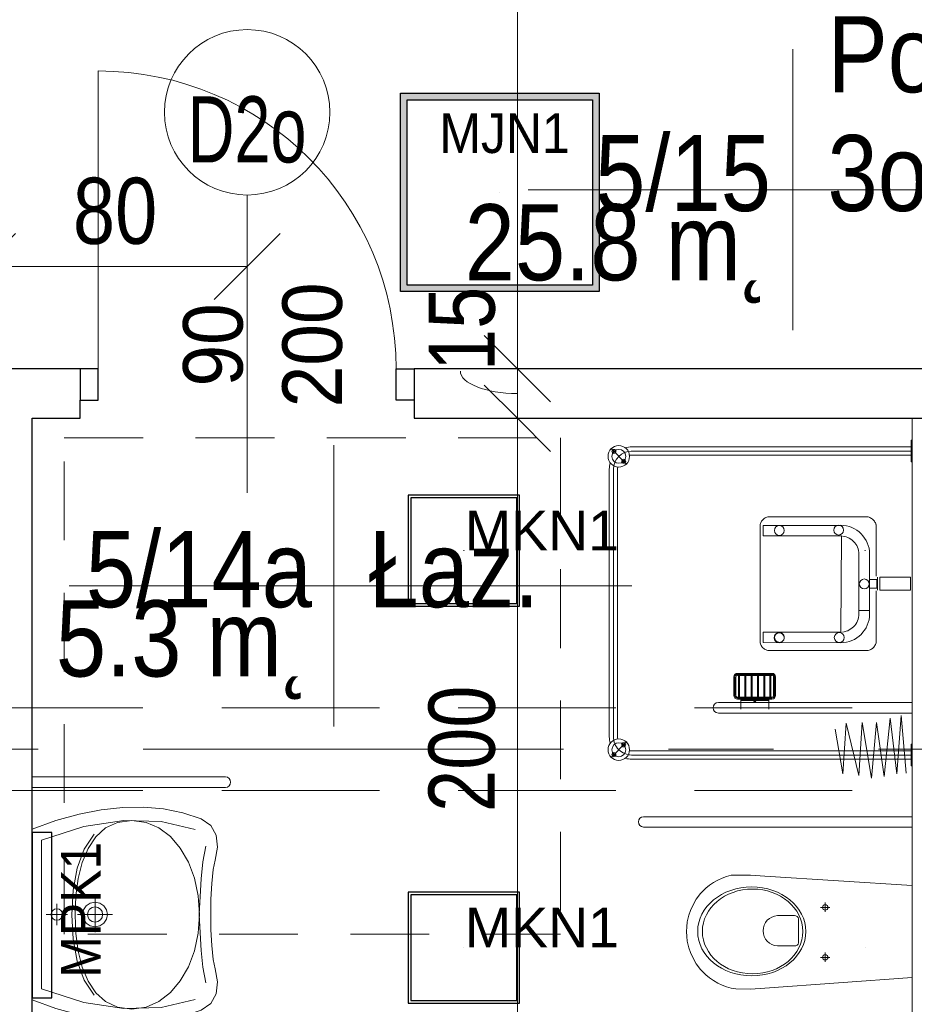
# Model space of a CAD drawing. Header units: centimetres. Extents: x -1631 to 21770, y -8842 to 3590.
# Tile 77 of 150: x -1044 to -774, y 2251 to 2549. Entities that reach past the tile are written whole.
import ezdxf

# ---------------------------------------------------------------- set-up
doc = ezdxf.new("R2010")
doc.units = ezdxf.units.CM
for name, pattern in [('Oś', [222.25, 127, -31.75, 31.75, -31.75]), ('Ponad', [39.688, 23.813, -15.875]), ('Ukryte', [71.438, 47.625, -23.813])]:
    doc.linetypes.add(name, pattern=pattern)
for name, color, linetype, lineweight in [('A-ANNO-DIMS', 211, 'Continuous', 13), ('A-ANNO-DIMS-100', 211, 'Continuous', 13), ('A-ANNO-NOTE', 131, 'Continuous', 9), ('A-AREA-IDEN', 2, 'Continuous', 13), ('A-DETL-GENF', 92, 'Continuous', 9), ('A-DETL-HDLN', 90, 'Ukryte', 9), ('A-DETL-MEDM', 33, 'Continuous', 13), ('A-DOOR', 31, 'Continuous', 13), ('A-FLOR-OVHD', 1, 'Ponad', 9), ('A-WALL', 113, 'Continuous', 13), ('A-WALL-FNSH', 113, 'Continuous', 13), ('P-SANR-FIXT', 6, 'Continuous', 9), ('S-GRID', 1, 'Continuous', 13)]:
    doc.layers.add(name, color=color, linetype=linetype, lineweight=lineweight)
doc.layers.add('E_oprawy', color=12, linetype='Continuous')
doc.styles.add('Arial', font='arial.ttf', dxfattribs={"width": 0.9, "height": 18})
doc.styles.add('Arial Narrow_5', font='ARIALN.TTF', dxfattribs={"height": 20})
doc.styles.add('Arial_1', font='arial.ttf', dxfattribs={"width": 0.7, "height": 20})
doc.styles.add('Arial_11', font='arial.ttf', dxfattribs={"width": 0.85, "height": 23})
doc.dimstyles.new('Diagonal_1_100__0__wewnętrzne', dxfattribs={"dimscale": 30.48, "dimtxt": 20.468619, "dimasz": 0.656168, "dimexe": 0.164042, "dimexo": 0.0625, "dimgap": 0.032808, "dimtad": 1, "dimdec": 0, "dimdsep": 46, "dimtxsty": 'Arial Narrow_5', "dimblk1": 'OBLIQUE', "dimblk2": 'OBLIQUE', "dimsah": 1, "dimcen": 0.09, "dimazin": 0, "dimtfac": 1, "dimtdec": 4, "dimtix": 1, "dimtmove": 1, "dimatfit": 3, "dimfxl": 0, "dimtvp": 1, "dimtolj": 1, "dimtzin": 0, "dimarcsym": 0})
doc.dimstyles.new('Diagonal_1_100__0__wewnętrzne_1', dxfattribs={"dimscale": 30.48, "dimtxt": 20.468619, "dimasz": 0.656168, "dimexe": 0.164042, "dimexo": 0.0625, "dimgap": 0.032808, "dimtad": 1, "dimdec": 0, "dimdsep": 46, "dimtxsty": 'Arial Narrow_5', "dimblk1": 'OBLIQUE', "dimblk2": 'OBLIQUE', "dimsah": 1, "dimcen": 0.09, "dimazin": 0, "dimtfac": 1, "dimtdec": 4, "dimtix": 1, "dimtmove": 0, "dimatfit": 3, "dimfxl": 0, "dimtvp": 1, "dimtolj": 1, "dimtzin": 0, "dimarcsym": 0})

# ---------------------------------------------------------------- blocks, each defined once
blk = doc.blocks.new('DRZWI 1S - automatyczna etykieta - Drzwi 90 _łazienkowe_-2364283-5_piętro III __10_50 m_ - stan projektowany')
at = {"layer": 'A-DETL-GENF'}
for p, q in [((-50.5, 2), (-45, 2)), ((-50.5, -7.5), (-50.5, 2)), ((-45, 2), (-45, -7.5)), ((45, 2), (50.5, 2)), ((45, -7.5), (45, 2)), ((50.5, 2), (50.5, -7.5)), ((-45, -7.5), (-50.5, -7.5)), ((50.5, -7.5), (45, -7.5))]:
    blk.add_line(p, q, dxfattribs=at)
at = {"layer": 'A-DETL-MEDM', "lineweight": 25}
for p, q in [((-50.5, -7.5), (-50.5, 2)), ((-50.5, 2), (-45, 2)), ((-45, 2), (-45, -7.5)), ((45, 2), (45, -7.5)), ((50.5, 2), (45, 2)), ((50.5, -7.5), (50.5, 2)), ((-45, -7.5), (-50.5, -7.5)), ((45, -7.5), (50.5, -7.5))]:
    blk.add_line(p, q, dxfattribs=at)
at = {"layer": 'A-DOOR'}
blk.add_line((45, -7.5), (45, -97.5), dxfattribs=at)
blk.add_arc((45, -7.5), 90, 180, 270, dxfattribs=at)
blk = doc.blocks.new('miska ustępowa dla N_35_5x54 wisząca koło narożna - Type 1-2357505-5_piętro III __10_50 m_ - stan projektowany')
at = {"layer": 'P-SANR-FIXT'}
for p, q in [((44.09, 92.2), (44.09, 11)), ((47.21, 92.2), (47.21, 11)), ((-23.38, 80.62), (-32.35, 80.62)), ((-23.38, 79.06), (-32.35, 79.06)), ((-32.35, 77.5), (-23.38, 77.5)), ((-24.94, 56.63), (-24.94, 77.5)), ((-23.38, 56.63), (-23.38, 79.06)), ((-21.82, 56.63), (-21.82, 79.06)), ((4.01, 77.03), (6.13, 78.05)), ((6.13, 78.05), (7.56, 78.51)), ((7.56, 78.51), (9.56, 78.98)), ((9.56, 78.98), (11.02, 79.17)), ((11.02, 79.17), (12.5, 79.25)), ((12.5, 79.25), (13.98, 79.17)), ((13.98, 79.17), (15.44, 78.98)), ((15.44, 78.98), (17.44, 78.51)), ((17.44, 78.51), (18.87, 78.05)), ((18.87, 78.05), (20.99, 77.03)), ((-0.58, 73.39), (1.02, 74.96)), ((1.02, 74.96), (2.75, 76.27)), ((2.75, 76.27), (4.01, 77.03)), ((20.99, 77.03), (22.25, 76.27)), ((22.25, 76.27), (23.98, 74.96)), ((23.98, 74.96), (25.58, 73.39)), ((-2.34, 71.05), (-1.51, 72.26)), ((-1.51, 72.26), (-0.58, 73.39)), ((25.58, 73.39), (26.51, 72.26)), ((26.51, 72.26), (27.34, 71.05)), ((-4.19, 67.09), (-3.69, 68.46)), ((-3.69, 68.46), (-3.07, 69.78)), ((-3.07, 69.78), (-2.34, 71.05)), ((27.34, 71.05), (28.07, 69.78)), ((28.07, 69.78), (28.69, 68.46)), ((28.69, 68.46), (29.19, 67.09)), ((-4.82, 64.32), (-4.57, 65.68)), ((-4.57, 65.68), (-4.19, 67.09)), ((29.19, 67.09), (29.57, 65.68)), ((29.57, 65.68), (29.53, 64.32)), ((-4.88, 59.89), (-4.82, 64.32)), ((29.53, 64.32), (29.58, 59.89)), ((-4.56, 55.56), (-4.88, 59.89)), ((29.58, 59.89), (29.22, 55.56)), ((-1.4, 11), (-4.56, 55.56)), ((29.22, 55.56), (26.4, 11)), ((8.17, 46.6), (8.17, 51.72)), ((17.32, 51.72), (17.32, 46.6)), ((16.4, 45.33), (9.09, 45.33)), ((4.69, 35.9), (4.69, 38.7)), ((19.8, 35.9), (19.8, 38.7)), ((3.32, 37.31), (6.14, 37.31)), ((18.43, 37.31), (21.25, 37.31))]:
    blk.add_line(p, q, dxfattribs=at)
for centre in [(4.69, 37.31), (19.8, 37.31)]:
    blk.add_circle(centre, 0.825, dxfattribs=at)
for centre, radius, start, end in [((45.65, 92.2), 1.56, 0, 180), ((-23.38, 79.06), 1.56, 360, 90), ((-23.38, 79.06), 1.56, 270, 360), ((-30.79, 56.63), 5.85, 254.5618, 0), ((-30.79, 56.63), 7.41, 257.8673, 0), ((-30.79, 56.63), 8.97, 260.0004, 0), ((12.74, 51.5), 4.58, 2.8022, 177.1978), ((9.34, 46.48), 1.17, 174.1101, 257.7661), ((16.15, 46.48), 1.17, 282.2339, 5.8899)]:
    blk.add_arc(centre, radius, start, end, dxfattribs=at)
for centre, major_axis, ratio in [((12.55, 59.51), (0, 16.33), 0.823529), ((12.55, 59.26), (0, 15.16), 0.845174)]:
    blk.add_ellipse(centre, major_axis=major_axis, ratio=ratio, dxfattribs=at)
blk = doc.blocks.new('brodzik natryskowy dla N - Type 1-2359080-5_piętro III __10_50 m_ - stan projektowany')
at = {"layer": 'P-SANR-FIXT'}
for p, q in [((-35.25, 97.25), (-40.13, 102.13)), ((47.11, 102.55), (-33.8, 102.55)), ((-33.8, 101.3), (47.11, 101.3)), ((48.56, 97.25), (53.43, 102.13)), ((47.11, 100.05), (-33.8, 100.05)), ((-40.55, 11.3), (-40.55, 95.8)), ((-39.3, 11), (-39.3, 95.8)), ((-38.05, 11.3), (-38.05, 95.8)), ((51.36, 11.3), (51.36, 95.8)), ((52.61, 11), (52.61, 96)), ((53.86, 11.3), (53.86, 95.8)), ((-26.61, 11.2), (-26.61, 69.6)), ((-23.41, 69.6), (-23.41, 11.2)), ((-22.41, 62.85), (-25.41, 62.85)), ((-22.81, 62.85), (-22.81, 54.35)), ((-22.61, 62.85), (-22.61, 54.35)), ((-22.41, 63.8), (-22.41, 53.4)), ((-22.11, 63.8), (-22.11, 53.4)), ((-21.81, 63.8), (-21.81, 53.4)), ((-21.81, 63.5), (-15.21, 63.5)), ((-21.81, 63.2), (-15.21, 63.2)), ((-15.71, 64.9), (-21.31, 64.9)), ((-15.71, 64.6), (-21.31, 64.6)), ((-15.71, 64.3), (-21.31, 64.3)), ((-15.21, 53.4), (-15.21, 63.8)), ((-14.91, 53.4), (-14.91, 63.8)), ((-14.61, 53.4), (-14.61, 63.8)), ((-21.81, 61.6), (-15.21, 61.6)), ((-21.81, 61.3), (-15.21, 61.3)), ((-21.81, 59.7), (-15.21, 59.7)), ((-21.81, 59.4), (-15.21, 59.4)), ((-21.81, 57.8), (-15.21, 57.8)), ((-21.81, 57.5), (-15.21, 57.5)), ((-6.44, 56.49), (-6.2, 56.64)), ((-6.2, 56.64), (-5.95, 56.77)), ((-5.95, 56.77), (-5.69, 56.88)), ((-5.69, 56.88), (-5.41, 56.96)), ((-5.41, 56.96), (-5.13, 57.01)), ((-5.13, 57.01), (29.82, 57.01)), ((29.82, 57.01), (30.1, 57.01)), ((30.1, 57.01), (30.38, 56.96)), ((30.38, 56.96), (30.65, 56.89)), ((30.65, 56.89), (30.92, 56.78)), ((30.92, 56.78), (31.17, 56.66)), ((31.17, 56.66), (31.41, 56.51)), ((-22.41, 54.35), (-25.41, 54.35)), ((-21.81, 55.9), (-15.21, 55.9)), ((-21.81, 55.6), (-15.21, 55.6)), ((-21.81, 54), (-15.21, 54)), ((-21.81, 53.7), (-15.21, 53.7)), ((-7.74, 54.37), (-7.7, 54.64)), ((-7.74, 54.09), (-7.74, 54.37)), ((-7.74, 24.55), (-7.74, 54.09)), ((-7.7, 54.64), (-7.62, 54.91)), ((-7.62, 54.91), (-7.52, 55.18)), ((-7.52, 55.18), (-7.4, 55.43)), ((-7.4, 55.43), (-7.25, 55.67)), ((-7.25, 55.67), (-7.07, 55.9)), ((-7.07, 55.9), (-6.88, 56.11)), ((-6.88, 56.11), (-6.67, 56.31)), ((-6.67, 56.31), (-6.44, 56.49)), ((-5.29, 56.03), (-5.37, 32.6)), ((-2.15, 56.03), (-5.29, 56.03)), ((-2.15, 32.63), (-2.15, 56.03)), ((26.92, 56.03), (30.07, 56.03)), ((26.92, 56.03), (26.92, 32.43)), ((30.07, 32.63), (30.07, 56.03)), ((31.41, 56.51), (31.64, 56.34)), ((31.64, 56.34), (31.85, 56.14)), ((31.85, 56.14), (32.05, 55.93)), ((32.05, 55.93), (32.22, 55.71)), ((32.22, 55.71), (32.38, 55.46)), ((32.38, 55.46), (32.51, 55.21)), ((32.51, 55.21), (32.61, 54.94)), ((32.61, 54.94), (32.69, 54.67)), ((32.69, 54.67), (32.74, 54.38)), ((32.74, 54.38), (32.74, 24.86)), ((-21.31, 52.9), (-15.71, 52.9)), ((-21.31, 52.6), (-15.71, 52.6)), ((-21.31, 52.3), (-15.71, 52.3)), ((-5.24, 51.15), (-5.23, 51.29)), ((-5.23, 51), (-5.24, 51.15)), ((-5.23, 51.29), (-5.21, 51.44)), ((-5.21, 50.85), (-5.23, 51)), ((-5.21, 51.44), (-5.18, 51.58)), ((-5.18, 50.71), (-5.21, 50.85)), ((-5.18, 51.58), (-5.13, 51.71)), ((-5.13, 50.58), (-5.18, 50.71)), ((-5.13, 51.71), (-5.07, 51.84)), ((-5.07, 51.84), (-4.99, 51.96)), ((-4.99, 51.96), (-4.91, 52.08)), ((-4.91, 52.08), (-4.81, 52.18)), ((-4.81, 52.18), (-4.71, 52.27)), ((-4.71, 52.27), (-4.6, 52.36)), ((-4.6, 52.36), (-4.48, 52.43)), ((-4.48, 52.43), (-4.35, 52.49)), ((-4.35, 52.49), (-4.21, 52.54)), ((-4.21, 52.54), (-4.07, 52.58)), ((-4.07, 52.58), (-3.93, 52.6)), ((-3.93, 52.6), (-3.78, 52.61)), ((-3.78, 52.61), (-3.63, 52.6)), ((-3.63, 52.6), (-3.48, 52.58)), ((-3.48, 52.58), (-3.34, 52.54)), ((-3.34, 52.54), (-3.21, 52.49)), ((-3.21, 52.49), (-3.08, 52.43)), ((-3.08, 52.43), (-2.96, 52.36)), ((-2.96, 52.36), (-2.85, 52.27)), ((-2.85, 52.27), (-2.74, 52.18)), ((-2.74, 52.18), (-2.65, 52.08)), ((-2.65, 52.08), (-2.56, 51.96)), ((-2.56, 51.96), (-2.49, 51.84)), ((-2.49, 51.84), (-2.43, 51.71)), ((-2.43, 51.71), (-2.38, 51.58)), ((-2.38, 50.71), (-2.43, 50.58)), ((-2.38, 51.58), (-2.34, 51.44)), ((-2.34, 50.85), (-2.38, 50.71)), ((-2.34, 51.44), (-2.32, 51.29)), ((-2.32, 51), (-2.34, 50.85)), ((-2.32, 51.29), (-2.31, 51.15)), ((-2.31, 51.15), (-2.32, 51)), ((-5.07, 50.45), (-5.13, 50.58)), ((-4.99, 50.33), (-5.07, 50.45)), ((-4.91, 50.21), (-4.99, 50.33)), ((-4.81, 50.11), (-4.91, 50.21)), ((-4.71, 50.02), (-4.81, 50.11)), ((-4.6, 49.93), (-4.71, 50.02)), ((-4.48, 49.86), (-4.6, 49.93)), ((-4.35, 49.8), (-4.48, 49.86)), ((-4.21, 49.75), (-4.35, 49.8)), ((-4.07, 49.71), (-4.21, 49.75)), ((-3.93, 49.69), (-4.07, 49.71)), ((-3.78, 49.68), (-3.93, 49.69)), ((-3.48, 49.71), (-3.63, 49.69)), ((-3.34, 49.75), (-3.48, 49.71)), ((-3.21, 49.8), (-3.34, 49.75)), ((-3.08, 49.86), (-3.21, 49.8)), ((-2.96, 49.93), (-3.08, 49.86)), ((-2.85, 50.02), (-2.96, 49.93)), ((-2.74, 50.11), (-2.85, 50.02)), ((-2.65, 50.21), (-2.74, 50.11)), ((-2.56, 50.33), (-2.65, 50.21)), ((-2.49, 50.45), (-2.56, 50.33)), ((-2.43, 50.58), (-2.49, 50.45)), ((-44.99, 32.02), (-31.46, 34.32)), ((-45.5, 27.16), (-29.67, 31)), ((-29.67, 31), (-44.99, 32.02)), ((-5.37, 32.6), (-5.32, 31.71)), ((-5.32, 31.71), (-5.19, 30.85)), ((-5.19, 30.85), (-4.98, 30.01)), ((-4.98, 30.01), (-4.68, 29.22)), ((26.92, 32.43), (-2.15, 32.63)), ((-2.03, 31.55), (-2.11, 32.1)), ((-1.89, 31.01), (-2.03, 31.55)), ((-1.71, 30.51), (-1.89, 31.01)), ((-1.47, 30.02), (-1.71, 30.51)), ((-1.19, 29.56), (-1.47, 30.02)), ((25.96, 29.56), (26.24, 30.02)), ((26.24, 30.02), (26.48, 30.51)), ((26.48, 30.51), (26.66, 31.01)), ((26.66, 31.01), (26.8, 31.55)), ((26.8, 31.55), (26.88, 32.1)), ((29.75, 30.01), (29.46, 29.22)), ((29.97, 30.85), (29.75, 30.01)), ((30.1, 31.71), (29.97, 30.85)), ((30.15, 32.6), (30.1, 31.71)), ((-29.41, 26.14), (-45.5, 27.16)), ((-4.68, 29.22), (-4.32, 28.45)), ((-4.32, 28.45), (-3.88, 27.74)), ((-3.88, 27.74), (-3.38, 27.07)), ((-3.38, 27.07), (-2.82, 26.45)), ((-0.87, 29.14), (-1.19, 29.56)), ((-0.51, 28.74), (-0.87, 29.14)), ((-0.12, 28.38), (-0.51, 28.74)), ((0.31, 28.06), (-0.12, 28.38)), ((0.76, 27.79), (0.31, 28.06)), ((1.25, 27.55), (0.76, 27.79)), ((1.76, 27.36), (1.25, 27.55)), ((2.29, 27.23), (1.76, 27.36)), ((2.84, 27.14), (2.29, 27.23)), ((3.4, 27.11), (2.84, 27.14)), ((4.41, 27.12), (3.4, 27.11)), ((3.78, 27.12), (21.37, 27.12)), ((4.41, 23.89), (4.41, 27.12)), ((21.37, 27.12), (21.94, 27.14)), ((21.94, 27.14), (22.49, 27.23)), ((22.49, 27.23), (23.02, 27.36)), ((23.02, 27.36), (23.53, 27.55)), ((23.53, 27.55), (24.01, 27.79)), ((24.01, 27.79), (24.47, 28.06)), ((24.47, 28.06), (24.89, 28.38)), ((24.89, 28.38), (25.29, 28.74)), ((25.29, 28.74), (25.65, 29.14)), ((25.65, 29.14), (25.96, 29.56)), ((28.16, 27.07), (27.59, 26.45)), ((28.66, 27.74), (28.16, 27.07)), ((29.09, 28.45), (28.66, 27.74)), ((29.46, 29.22), (29.09, 28.45)), ((-46.26, 23.33), (-29.41, 26.14)), ((-7.7, 24.28), (-7.74, 24.55)), ((-7.62, 24.01), (-7.7, 24.28)), ((-7.51, 23.75), (-7.62, 24.01)), ((-2.82, 26.45), (-2.2, 25.89)), ((-2.2, 25.89), (-1.53, 25.38)), ((-1.53, 25.38), (-0.81, 24.95)), ((-0.81, 24.95), (-0.05, 24.58)), ((-0.05, 24.58), (0.75, 24.29)), ((0.75, 24.29), (1.58, 24.07)), ((1.58, 24.07), (2.44, 23.94)), ((2.44, 23.94), (4.41, 23.89)), ((22.33, 23.94), (3.78, 23.89)), ((11.19, 23.94), (13.8, 23.94)), ((11.19, 21.67), (11.19, 23.94)), ((13.8, 23.94), (13.8, 21.67)), ((23.2, 24.07), (22.33, 23.94)), ((24.03, 24.29), (23.2, 24.07)), ((24.83, 24.58), (24.03, 24.29)), ((25.59, 24.95), (24.83, 24.58)), ((26.31, 25.38), (25.59, 24.95)), ((26.98, 25.89), (26.31, 25.38)), ((27.59, 26.45), (26.98, 25.89)), ((32.6, 24.04), (32.49, 23.77)), ((32.68, 24.31), (32.6, 24.04)), ((32.74, 24.58), (32.68, 24.31)), ((32.74, 24.86), (32.74, 24.58)), ((-29.41, 21.8), (-46.26, 23.33)), ((-45.75, 19.5), (-29.41, 21.8)), ((-7.38, 23.5), (-7.51, 23.75)), ((-7.23, 23.25), (-7.38, 23.5)), ((-7.05, 23.02), (-7.23, 23.25)), ((-6.85, 22.81), (-7.05, 23.02)), ((-6.64, 22.61), (-6.85, 22.81)), ((-6.41, 22.43), (-6.64, 22.61)), ((-6.17, 22.27), (-6.41, 22.43)), ((-5.92, 22.14), (-6.17, 22.27)), ((-5.66, 22.03), (-5.92, 22.14)), ((-5.39, 21.95), (-5.66, 22.03)), ((-5.12, 21.9), (-5.39, 21.95)), ((-4.84, 21.88), (-5.12, 21.9)), ((10.32, 21.88), (-4.84, 21.88)), ((14.44, 21.54), (10.55, 21.51)), ((13.8, 21.67), (11.19, 21.67)), ((30.14, 21.88), (14.73, 21.88)), ((30.36, 21.95), (30.1, 21.9)), ((30.62, 22.03), (30.14, 21.88)), ((30.87, 22.14), (30.62, 22.03)), ((31.12, 22.28), (30.87, 22.14)), ((31.36, 22.44), (31.12, 22.28)), ((31.59, 22.62), (31.36, 22.44)), ((31.81, 22.82), (31.59, 22.62)), ((32.01, 23.04), (31.81, 22.82)), ((32.19, 23.27), (32.01, 23.04)), ((32.35, 23.52), (32.19, 23.27)), ((32.49, 23.77), (32.35, 23.52)), ((-28.14, 17.71), (-45.75, 19.5)), ((10.54, 20.79), (14.45, 20.79)), ((10.54, 11.52), (10.54, 20.79)), ((14.45, 11.52), (14.45, 20.79)), ((-44.99, 15.67), (-28.14, 17.71)), ((-27.37, 14.39), (-44.99, 15.67)), ((-44.73, 12.86), (-27.37, 14.39)), ((-42.55, 11.3), (-42.55, 11)), ((-36.05, 11.3), (-42.55, 11.3)), ((-36.05, 11), (-36.05, 11.3)), ((14.45, 11.52), (10.54, 11.52)), ((49.36, 11.3), (49.36, 11)), ((55.86, 11.3), (49.36, 11.3)), ((55.86, 11), (55.86, 11.3))]:
    blk.add_line(p, q, dxfattribs=at)
for centre, radius in [((-37.69, 99.69), 3.25), ((-39.18, 101.17), 0.62), ((-37.69, 99.69), 2.1), ((-39.18, 101.17), 0.32), ((51, 99.69), 3.25), ((51, 99.69), 2.1), ((52.48, 101.17), 0.62), ((52.48, 101.17), 0.32), ((-36.21, 98.2), 0.62), ((-36.21, 98.2), 0.32), ((49.51, 98.2), 0.62), ((49.51, 98.2), 0.32), ((-3.85, 51.24), 1.5), ((28.59, 51.18), 1.5), ((-3.77, 33.05), 1.5), ((28.71, 33.24), 1.5), ((12.42, 25.5), 1.5)]:
    blk.add_circle(centre, radius, dxfattribs=at)
for centre, radius, start, end in [((-33.8, 95.8), 5.5, 90, 180), ((-33.8, 95.8), 6.75, 90, 106.4965), ((47.11, 95.8), 6.75, 73.5035, 90), ((47.11, 95.8), 5.5, 0, 90), ((-33.8, 95.8), 4.25, 90, 98.8511), ((47.11, 95.8), 4.25, 81.1489, 90), ((-33.8, 95.8), 6.75, 163.5035, 180), ((-33.8, 95.8), 4.25, 171.1489, 180), ((47.11, 95.8), 4.25, 0, 8.8511), ((47.11, 95.8), 6.75, 0, 16.4965), ((-25.01, 69.6), 1.6, 0, 180), ((-21.31, 63.8), 1.1, 90, 180), ((-21.31, 63.8), 0.8, 90, 180), ((-21.31, 63.8), 0.5, 90, 180), ((-15.71, 63.8), 1.1, 0, 90), ((-15.71, 63.8), 0.8, 0, 90), ((-15.71, 63.8), 0.5, 0, 90), ((-21.31, 53.4), 1.1, 180, 270), ((-21.31, 53.4), 0.8, 180, 270), ((-21.31, 53.4), 0.5, 180, 270), ((-15.71, 53.4), 0.5, 270, 0), ((-15.71, 53.4), 0.8, 270, 0), ((-15.71, 53.4), 1.1, 270, 0)]:
    blk.add_arc(centre, radius, start, end, dxfattribs=at)
blk.add_ellipse((-23.14, 58.6), major_axis=(0, 0.325), ratio=0.224951, dxfattribs=at)
blk = doc.blocks.new('umywalka dla N_65x56 koło - Type 1-2359175-5_piętro III __10_50 m_ - stan projektowany')
at = {"layer": 'P-SANR-FIXT'}
for p, q in [((-29.1, -65.9), (-29.1, -7.5)), ((-25.9, -65.9), (-25.9, -7.5)), ((-15.89, -14.7), (-13.31, -7.5)), ((38.31, -7.5), (40.89, -14.7)), ((50.9, -65.9), (50.9, -7.5)), ((54.1, -7.5), (54.1, -65.9)), ((-14.09, -23.15), (-10.01, -10.3)), ((-10.01, -10.3), (12.5, -10.3)), ((12.5, -10.3), (35.01, -10.3)), ((12.5, -18.23), (12.5, -11.72)), ((35.01, -10.3), (39.09, -23.15)), ((-17.85, -21.67), (-15.89, -14.7)), ((10.89, -14.3), (10.75, -14.98)), ((11.26, -13.74), (10.89, -14.3)), ((11.82, -13.36), (11.26, -13.74)), ((12.5, -13.22), (11.82, -13.36)), ((13.18, -13.36), (12.5, -13.22)), ((13.74, -13.74), (13.18, -13.36)), ((14.11, -14.3), (13.74, -13.74)), ((14.25, -14.98), (14.11, -14.3)), ((40.89, -14.7), (42.85, -21.67)), ((15.75, -14.98), (9.25, -14.98)), ((10.75, -14.98), (10.89, -15.66)), ((10.89, -15.66), (11.26, -16.21)), ((11.26, -16.21), (11.82, -16.59)), ((11.82, -16.59), (12.5, -16.73)), ((12.5, -16.73), (13.18, -16.59)), ((13.18, -16.59), (13.74, -16.21)), ((13.74, -16.21), (14.11, -15.66)), ((14.11, -15.66), (14.25, -14.98)), ((5.06, -19.92), (-1.64, -21.13)), ((1.45, -21.46), (6.76, -20.76)), ((12.43, -19.54), (5.06, -19.92)), ((6.76, -20.76), (12.43, -20.54)), ((19.81, -19.92), (12.43, -19.54)), ((12.43, -20.54), (18.1, -20.76)), ((18.1, -20.76), (23.42, -21.46)), ((26.51, -21.13), (19.81, -19.92)), ((-19.18, -28.39), (-17.85, -21.67)), ((-15.95, -35.24), (-14.09, -23.15)), ((-7.38, -23.21), (-11.89, -26.24)), ((-7.63, -24.42), (-3.39, -22.67)), ((-1.64, -21.13), (-7.38, -23.21)), ((-3.39, -22.67), (1.45, -21.46)), ((11.04, -23.06), (9.85, -23.86)), ((12.5, -22.76), (11.04, -23.06)), ((12.5, -31.76), (12.5, -21.26)), ((13.96, -23.06), (12.5, -22.76)), ((15.15, -23.86), (13.96, -23.06)), ((23.42, -21.46), (28.26, -22.67)), ((32.25, -23.21), (26.51, -21.13)), ((28.26, -22.67), (32.5, -24.42)), ((36.76, -26.24), (32.25, -23.21)), ((39.09, -23.15), (40.95, -35.24)), ((42.85, -21.67), (44.18, -28.39)), ((-13.8, -29.72), (-11.14, -26.76)), ((-11.14, -26.76), (-7.63, -24.42)), ((7.16, -26.51), (17.84, -26.51)), ((9.04, -25.06), (8.75, -26.51)), ((8.75, -26.51), (9.04, -27.97)), ((9.85, -23.86), (9.04, -25.06)), ((10.38, -25.62), (10.2, -26.51)), ((10.2, -26.51), (10.38, -27.41)), ((10.87, -24.89), (10.38, -25.62)), ((11.61, -24.39), (10.87, -24.89)), ((12.5, -24.21), (11.61, -24.39)), ((13.39, -24.39), (12.5, -24.21)), ((14.13, -24.89), (13.39, -24.39)), ((14.62, -25.62), (14.13, -24.89)), ((14.8, -26.51), (14.62, -25.62)), ((14.62, -27.41), (14.8, -26.51)), ((15.96, -25.06), (15.15, -23.86)), ((16.25, -26.51), (15.96, -25.06)), ((15.96, -27.97), (16.25, -26.51)), ((32.5, -24.42), (36.01, -26.76)), ((36.01, -26.76), (38.67, -29.72)), ((-19.89, -34.88), (-19.18, -28.39)), ((-15.49, -33.33), (-13.8, -29.72)), ((9.04, -27.97), (9.85, -29.16)), ((9.85, -29.16), (11.04, -29.97)), ((10.38, -27.41), (10.87, -28.14)), ((10.87, -28.14), (11.61, -28.63)), ((11.61, -28.63), (12.5, -28.81)), ((12.5, -28.81), (13.39, -28.63)), ((13.39, -28.63), (14.13, -28.14)), ((13.96, -29.97), (15.15, -29.16)), ((14.13, -28.14), (14.62, -27.41)), ((15.15, -29.16), (15.96, -27.97)), ((38.67, -29.72), (40.36, -33.33)), ((44.18, -28.39), (44.89, -34.88)), ((11.04, -29.97), (12.5, -30.26)), ((12.5, -30.26), (13.96, -29.97)), ((-19.97, -41.14), (-19.89, -34.88)), ((-16.08, -37.64), (-15.49, -33.33)), ((-15.64, -46.48), (-15.95, -35.24)), ((40.36, -33.33), (40.95, -37.64)), ((40.95, -35.24), (40.64, -46.48)), ((44.89, -34.88), (44.97, -41.14)), ((-15.49, -41.92), (-16.08, -37.64)), ((40.95, -37.64), (40.36, -41.92)), ((-19.42, -47.19), (-19.97, -41.14)), ((44.97, -41.14), (44.42, -47.19)), ((-13.79, -45.83), (-15.49, -41.92)), ((40.36, -41.92), (38.68, -45.83)), ((-18.22, -53.01), (-19.42, -47.19)), ((-13.17, -56.78), (-15.64, -46.48)), ((-11.11, -49.31), (-13.79, -45.83)), ((38.68, -45.83), (36.03, -49.31)), ((40.64, -46.48), (38.17, -56.78)), ((44.42, -47.19), (43.22, -53.01)), ((-7.59, -52.29), (-11.11, -49.31)), ((36.03, -49.31), (32.54, -52.29)), ((-16.38, -58.62), (-18.22, -53.01)), ((-3.33, -54.72), (-7.59, -52.29)), ((32.54, -52.29), (28.31, -54.72)), ((43.22, -53.01), (41.38, -58.62)), ((1.52, -56.54), (-3.33, -54.72)), ((6.84, -57.67), (1.52, -56.54)), ((23.49, -56.54), (18.18, -57.67)), ((28.31, -54.72), (23.49, -56.54)), ((-14.43, -61.47), (-16.38, -58.62)), ((-8.14, -60.01), (-3.44, -59.13)), ((-3.44, -59.13), (1.64, -58.58)), ((1.64, -58.58), (6.99, -58.24)), ((12.52, -58.06), (6.84, -57.67)), ((6.99, -58.24), (12.48, -58.02)), ((12.48, -58.02), (17.98, -58.24)), ((18.18, -57.67), (12.52, -58.06)), ((17.98, -58.24), (23.33, -58.58)), ((23.33, -58.58), (28.41, -59.13)), ((28.41, -59.13), (33.11, -60.01)), ((41.38, -58.62), (39.43, -61.47)), ((-11.49, -63.08), (-14.43, -61.47)), ((-1.14, -62.22), (-3.96, -62.78)), ((3.08, -61.79), (-1.14, -62.22)), ((7.9, -61.54), (3.08, -61.79)), ((12.5, -61.51), (7.9, -61.54)), ((17.1, -61.54), (12.5, -61.51)), ((21.92, -61.79), (17.1, -61.54)), ((26.14, -62.22), (21.92, -61.79)), ((28.96, -62.78), (26.14, -62.22)), ((39.43, -61.47), (36.49, -63.08)), ((-7.9, -63.51), (-11.49, -63.08)), ((-3.96, -62.78), (-7.9, -63.51)), ((32.9, -63.51), (28.96, -62.78)), ((36.49, -63.08), (32.9, -63.51))]:
    blk.add_line(p, q, dxfattribs=at)
for centre in [(-27.5, -65.9), (52.5, -65.9)]:
    blk.add_arc(centre, 1.6, 180, 0, dxfattribs=at)
blk = doc.blocks.new('DIMBLOCK115-5_piętro III __10_50 m_ - stan projektowany')
at = {"layer": 'A-ANNO-DIMS-100', "transparency": 16777216}
for p, q in [((-893.96, 2428.33), (-903.96, 2438.33)), ((-898.96, 2428.33), (-888.96, 2428.33)), ((-893.96, 2428.33), (-898.96, 2428.33)), ((-893.96, 2228.33), (-893.96, 2428.33)), ((-893.96, 2428.33), (-883.96, 2418.33)), ((-893.96, 2228.33), (-903.96, 2238.33)), ((-898.96, 2228.33), (-888.96, 2228.33)), ((-893.96, 2228.33), (-898.96, 2228.33)), ((-893.96, 2228.33), (-883.96, 2218.33))]:
    blk.add_line(p, q, dxfattribs=at)
at = {"layer": 'A-ANNO-DIMS-100', "color": 0, "transparency": 16777216, "insert": (-920.81, 2309.32), "char_height": 20, "width": 45.6158, "attachment_point": 1, "rotation": 90, "line_spacing_factor": 0.974696, "style": 'Arial Narrow_5'}
blk.add_mtext('200', dxfattribs=at)
blk = doc.blocks.new('_Oblique')
at = {"color": 0, "linetype": 'ByBlock', "lineweight": -2}
blk.add_line((-0.5, -0.5), (0.5, 0.5), dxfattribs=at)
blk = doc.blocks.new('DIMBLOCK116-5_piętro III __10_50 m_ - stan projektowany')
at = {"layer": 'A-ANNO-DIMS-100', "transparency": 16777216}
for p, q in [((-893.96, 2443.33), (-903.96, 2453.33)), ((-898.96, 2443.33), (-888.96, 2443.33)), ((-893.96, 2443.33), (-898.96, 2443.33)), ((-893.96, 2428.33), (-893.96, 2443.33)), ((-893.96, 2443.33), (-883.96, 2433.33)), ((-893.96, 2428.33), (-903.96, 2438.33)), ((-898.96, 2428.33), (-888.96, 2428.33)), ((-893.96, 2428.33), (-898.96, 2428.33)), ((-893.96, 2428.33), (-883.96, 2418.33))]:
    blk.add_line(p, q, dxfattribs=at)
blk.add_ellipse((-893.96, 2442.62), major_axis=(17.24, 0), ratio=0.39383, start_param=3.141593, end_param=4.712389, dxfattribs=at)
at = {"layer": 'A-ANNO-DIMS-100', "color": 0, "transparency": 16777216, "insert": (-920.81, 2442.62), "char_height": 20, "width": 30.4105, "attachment_point": 1, "rotation": 90, "line_spacing_factor": 0.974696, "style": 'Arial Narrow_5'}
blk.add_mtext('15', dxfattribs=at)
blk = doc.blocks.new('DIMBLOCK117-5_piętro III __10_50 m_ - stan projektowany')
at = {"layer": 'A-ANNO-DIMS-100', "transparency": 16777216}
for p, q in [((-893.96, 2798.33), (-903.96, 2808.33)), ((-898.96, 2798.33), (-888.96, 2798.33)), ((-893.96, 2798.33), (-898.96, 2798.33)), ((-893.96, 2443.33), (-893.96, 2798.33)), ((-893.96, 2798.33), (-883.96, 2788.33)), ((-893.96, 2443.33), (-903.96, 2453.33)), ((-898.96, 2443.33), (-888.96, 2443.33)), ((-893.96, 2443.33), (-898.96, 2443.33)), ((-893.96, 2443.33), (-883.96, 2433.33))]:
    blk.add_line(p, q, dxfattribs=at)
at = {"layer": 'A-ANNO-DIMS-100', "color": 0, "transparency": 16777216, "insert": (-920.81, 2601.82), "char_height": 20, "width": 45.6158, "attachment_point": 1, "rotation": 90, "line_spacing_factor": 0.974696, "style": 'Arial Narrow_5'}
blk.add_mtext('355', dxfattribs=at)
blk = doc.blocks.new('METKA_POMIESZCZENIA2 - Rozbudowana - bez ramki-2396678-5_piętro III __10_50 m_ - stan projektowany')
at = {"layer": 'A-AREA-IDEN'}
for p, q in [((0, 0.425), (0, 0)), ((0.0976, 0), (-0.8, 0)), ((-0.8, 0), (0.9, 0)), ((0, 0), (0, -0.425))]:
    blk.add_line(p, q, dxfattribs=at)
blk = doc.blocks.new('DIMBLOCK193-5_piętro III __10_50 m_ - stan projektowany')
at = {"layer": 'A-ANNO-DIMS-100', "transparency": 16777216}
for p, q in [((-1055.62, 2474.2), (-1045.62, 2484.2)), ((-975.62, 2474.2), (-965.62, 2484.2)), ((-1055.62, 2469.2), (-1055.62, 2479.2)), ((-975.62, 2469.2), (-975.62, 2479.2)), ((-1055.62, 2474.2), (-1065.62, 2464.2)), ((-975.62, 2474.2), (-1055.62, 2474.2)), ((-1055.62, 2474.2), (-1055.62, 2469.2)), ((-975.62, 2474.2), (-985.62, 2464.2)), ((-975.62, 2474.2), (-975.62, 2469.2))]:
    blk.add_line(p, q, dxfattribs=at)
at = {"layer": 'A-ANNO-DIMS-100', "color": 0, "transparency": 16777216, "insert": (-1028.29, 2501.05), "char_height": 20, "width": 30.4105, "attachment_point": 1, "line_spacing_factor": 0.974696, "style": 'Arial Narrow_5'}
blk.add_mtext('80', dxfattribs=at)
blk = doc.blocks.new('MPK1')
at = {"layer": 'E_oprawy', "linetype": 'ByBlock'}
blk.add_lwpolyline([(0, 6), (0, 0), (50, 0), (50, 6)], close=True, dxfattribs=at)
at = {"layer": 'E_oprawy'}
blk.add_circle((25, 0), 0.00001, dxfattribs=at)
at = {"layer": 'E_oprawy', "color": 4, "style": 'Arial', "width": 0.9}
blk.add_text('MPK1', height=12, rotation=180, dxfattribs=at).set_placement((43.89, 20.74))
blk = doc.blocks.new('MJN1')
at = {"layer": 'E_oprawy', "linetype": 'ByBlock'}
h = blk.add_hatch(color=256, dxfattribs=at)
h.paths.add_polyline_path([(-30, -30), (-30, 30), (30, 30), (30, -30)])
h.paths.add_polyline_path([(-28, -28), (-28, 28), (28, 28), (28, -28)], flags=16)
for points in [[(-30, -30), (-30, 30), (30, 30), (30, -30)], [(-28, -28), (-28, 28), (28, 28), (28, -28)]]:
    blk.add_lwpolyline(points, close=True, dxfattribs=at)
blk.add_circle((0, 0), 0.0000001, dxfattribs=at)
at = {"layer": 'E_oprawy', "color": 4, "style": 'Arial', "width": 0.9}
blk.add_text('MJN1', height=12, dxfattribs=at).set_placement((-18.29, 11.9))
blk = doc.blocks.new('MKN1')
at = {"layer": 'E_oprawy', "linetype": 'ByBlock'}
for points in [[(9572.75, 390.73), (9572.75, 357.13), (9606.35, 357.13), (9606.35, 390.73)], [(9573.55, 389.92), (9573.55, 357.92), (9605.55, 357.92), (9605.55, 389.92)]]:
    blk.add_lwpolyline(points, close=True, dxfattribs=at)
for centre in [(9589.55, 373.92), (9710.84, 373.92)]:
    blk.add_circle(centre, 0.01, dxfattribs=at)
at = {"layer": 'E_oprawy', "color": 4, "linetype": 'ByBlock', "insert": (9589.85, 385.97), "char_height": 0.2, "width": 42.2965, "attachment_point": 1}
blk.add_mtext('{\\fArial|b0|i0|c0|p0;\\H60x;MKN1}', dxfattribs=at)

msp = doc.modelspace()

# ---------------------------------------------------------------- linework, layer by layer
at = {"layer": 'A-ANNO-NOTE', "lineweight": 13}
msp.add_line((-975.62, 2405.83), (-975.62, 2495.83), dxfattribs=at)
msp.add_line((-975.62, 2405.83), (-975.62, 2495.83), dxfattribs=at)
msp.add_circle((-975.62, 2520.83), 25, dxfattribs=at)
at = {"layer": 'A-DETL-HDLN'}
for p, q in [((-1197.62, 2340.83), (1172.38, 2340.83)), ((-1197.62, 2315.83), (1172.38, 2315.83))]:
    msp.add_line(p, q, dxfattribs=at)
at = {"layer": 'A-FLOR-OVHD'}
for p, q in [((-1030.89, 2422.38), (-880.89, 2422.38)), ((-1030.89, 2272.38), (-1030.89, 2422.38)), ((-880.89, 2422.38), (-880.89, 2272.38)), ((-880.89, 2272.38), (-1030.89, 2272.38))]:
    msp.add_line(p, q, dxfattribs=at)
at = {"layer": 'A-WALL', "color": 7, "lineweight": 25}
for p, q in [((-1026.12, 2443.33), (-1055.62, 2443.33)), ((-752.62, 2443.33), (-925.12, 2443.33)), ((-1026.12, 2428.33), (-1026.12, 2433.83)), ((-925.12, 2433.83), (-925.12, 2428.33)), ((-1040.62, 2228.33), (-1040.62, 2428.33)), ((-1040.62, 2428.33), (-1026.12, 2428.33)), ((-925.12, 2428.33), (-752.62, 2428.33))]:
    msp.add_line(p, q, dxfattribs=at)
at = {"layer": 'A-WALL-FNSH', "color": 250, "lineweight": 9}
msp.add_line((-774.62, 2428.33), (-774.62, 2228.33), dxfattribs=at)
at = {"layer": 'S-GRID', "linetype": 'Oś'}
msp.add_line((1342.46, 2328.33), (-1368.76, 2328.33), dxfattribs=at)

# ---------------------------------------------------------------- block references
at = {"layer": 'A-AREA-IDEN', "xscale": 99.99999999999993, "yscale": 99.99999999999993, "zscale": 99.99999999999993}
for p in [(-810.67, 2497.43), (-949.39, 2377.67)]:
    msp.add_blockref('METKA_POMIESZCZENIA2 - Rozbudowana - bez ramki-2396678-5_piętro III __10_50 m_ - stan projektowany', p, dxfattribs=at)
at = {"layer": 'A-DOOR', "rotation": 180}
msp.add_blockref('DRZWI 1S - automatyczna etykieta - Drzwi 90 _łazienkowe_-2364283-5_piętro III __10_50 m_ - stan projektowany', (-975.62, 2435.83), dxfattribs=at)
at = {"layer": 'E_oprawy'}
msp.add_blockref('MJN1', (-899.24, 2496.62), dxfattribs=at)
at = {"layer": 'E_oprawy', "linetype": 'ByBlock'}
for p in [(-10499.67, 2014.4), (-10499.67, 1894.4)]:
    msp.add_blockref('MKN1', p, dxfattribs=at)
at = {"layer": 'E_oprawy', "rotation": 270.0000000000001}
msp.add_blockref('MPK1', (-1040.62, 2303.13), dxfattribs=at)
at = {"layer": 'P-SANR-FIXT'}
for name, p, rotation in [('brodzik natryskowy dla N - Type 1-2359080-5_piętro III __10_50 m_ - stan projektowany', (-763.62, 2365.83), 90.0000000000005), ('umywalka dla N_65x56 koło - Type 1-2359175-5_piętro III __10_50 m_ - stan projektowany', (-1048.12, 2265.83), 90.00000000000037), ('miska ustępowa dla N_35_5x54 wisząca koło narożna - Type 1-2357505-5_piętro III __10_50 m_ - stan projektowany', (-763.62, 2260.67), 90.0000000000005)]:
    msp.add_blockref(name, p, dxfattribs=dict(at, rotation=rotation))

# ---------------------------------------------------------------- texts
at = {"layer": 'A-ANNO-NOTE', "lineweight": 211, "insert": (-975.65, 2515.53), "char_height": 20, "width": 37.03, "attachment_point": 5, "line_spacing_factor": 0.936439, "style": 'Arial_1'}
msp.add_mtext('\\pxqc,t4.445,8.89,13.335,17.78,22.225,26.67,31.115,35.56,40.005,44.45,48.895,53.34,57.785,62.23,66.675,71.12,75.565,80.01,84.455,88.9,93.345,97.79,102.235,106.68,111.125,115.57,120.015,124.46,128.905,133.35,137.795,142.24;{D2o}', dxfattribs=at)
at = {"layer": 'A-ANNO-NOTE', "lineweight": 211, "char_height": 18, "attachment_point": 5, "rotation": 90, "line_spacing_factor": 0.936439, "style": 'Arial'}
for s, insert, width in [('\\pxqc,t6.35,12.7,19.05,25.4,31.75,38.1,44.45,50.8,57.15,63.5,69.85,76.2,82.55,88.9,95.25,101.6,107.95,114.3,120.65,127,133.35,139.7,146.05,152.4,158.75,165.1,171.45,177.8,184.15,190.5,196.85,203.2;{200}', (-955.86, 2450.52), 38.07), ('\\pxqc,t6.35,12.7,19.05,25.4,31.75,38.1,44.45,50.8,57.15,63.5,69.85,76.2,82.55,88.9,95.25,101.6,107.95,114.3,120.65,127,133.35,139.7,146.05,152.4,158.75,165.1,171.45,177.8,184.15,190.5,196.85,203.2;{200}', (-955.86, 2450.52), 38.07), ('\\pxqc,t6.35,12.7,19.05,25.4,31.75,38.1,44.45,50.8,57.15,63.5,69.85,76.2,82.55,88.9,95.25,101.6,107.95,114.3,120.65,127,133.35,139.7,146.05,152.4,158.75,165.1,171.45,177.8,184.15,190.5,196.85,203.2;{90}', (-985.86, 2450.52), 25.65)]:
    msp.add_mtext(s, dxfattribs=dict(at, insert=insert, width=width))
at = {"layer": 'A-AREA-IDEN', "char_height": 23, "line_spacing_factor": 0.936439, "style": 'Arial_11'}
for s, insert, width, attachment_point in [('\\pt84.99995,169.9999,255.00008,340.00003,424.99998,509.99993,595.00011,680.00006,765.00001,849.99996,934.99991,1020.00009,1105.00004,1189.99999,1274.99994,1359.99989,1445.00007,1530.00002,1614.99997,1699.99992,1785.0001,1870.00005,1955,2039.99995,2124.9999,2210.00008,2295.00003,2379.99998,2464.99993,2550.00011,2635.00006,2720.00001;Pok. łóżkowy\\P3os.', (-800.24, 2490.65), 156.91, 7), ('\\pxqr,t3.69565,7.3913,11.08696,14.78261,18.47826,22.17391,25.86957,29.56522,33.26087,36.95652,40.65217,44.34783,48.04348,51.73913,55.43478,59.13043,62.82609,66.52174,70.21739,73.91304,77.6087,81.30435,85,88.69565,92.3913,96.08696,99.78261,103.47826,107.17391,110.86957,114.56522,118.26087;{5/15}', (-817.32, 2490.65), 52.87, 9), ('\\pt84.99995,169.9999,255.00008,340.00003,424.99998,509.99993,595.00011,680.00006,765.00001,849.99996,934.99991,1020.00009,1105.00004,1189.99999,1274.99994,1359.99989,1445.00007,1530.00002,1614.99997,1699.99992,1785.0001,1870.00005,1955,2039.99995,2124.9999,2210.00008,2295.00003,2379.99998,2464.99993,2550.00011,2635.00006,2720.00001;25.8 m˛', (-817.32, 2493.04), 91.63, 3), ('\\pt84.99995,169.9999,255.00008,340.00003,424.99998,509.99993,595.00011,680.00006,765.00001,849.99996,934.99991,1020.00009,1105.00004,1189.99999,1274.99994,1359.99989,1445.00007,1530.00002,1614.99997,1699.99992,1785.0001,1870.00005,1955,2039.99995,2124.9999,2210.00008,2295.00003,2379.99998,2464.99993,2550.00011,2635.00006,2720.00001;Łaz.', (-938.96, 2370.89), 51.765, 7), ('\\pxqr,t3.69565,7.3913,11.08696,14.78261,18.47826,22.17391,25.86957,29.56522,33.26087,36.95652,40.65217,44.34783,48.04348,51.73913,55.43478,59.13043,62.82609,66.52174,70.21739,73.91304,77.6087,81.30435,85,88.69565,92.3913,96.08696,99.78261,103.47826,107.17391,110.86957,114.56522,118.26087;{5/14a}', (-956.05, 2370.89), 68, 9), ('\\pt84.99995,169.9999,255.00008,340.00003,424.99998,509.99993,595.00011,680.00006,765.00001,849.99996,934.99991,1020.00009,1105.00004,1189.99999,1274.99994,1359.99989,1445.00007,1530.00002,1614.99997,1699.99992,1785.0001,1870.00005,1955,2039.99995,2124.9999,2210.00008,2295.00003,2379.99998,2464.99993,2550.00011,2635.00006,2720.00001;5.3 m˛', (-956.05, 2373.28), 76.5, 3)]:
    msp.add_mtext(s, dxfattribs=dict(at, insert=insert, width=width, attachment_point=attachment_point))

# ---------------------------------------------------------------- dimensions: what is measured, and where the dimension line sits
at = {"layer": 'A-ANNO-DIMS'}
for base, p1, p2, angle, override, picture, middle in [((-893.96, 2798.33), (-898.96, 2443.33), (-898.96, 2798.33), 90, {"dimpost": '<>', "dimfxl": 355}, 'DIMBLOCK117-5_piętro III __10_50 m_ - stan projektowany', (-905.17, 2620.83)), ((-1055.62, 2474.2), (-975.62, 2469.2), (-1055.62, 2469.2), 0, {"dimpost": '<>', "dimfxl": 80}, 'DIMBLOCK193-5_piętro III __10_50 m_ - stan projektowany', (-1015.62, 2485.42)), ((-893.96, 2428.33), (-898.96, 2228.33), (-898.96, 2428.33), 90, {"dimpost": '<>', "dimfxl": 200}, 'DIMBLOCK115-5_piętro III __10_50 m_ - stan projektowany', (-905.17, 2328.33))]:
    dim = msp.add_linear_dim(base=base, p1=p1, p2=p2, angle=angle, dimstyle='Diagonal_1_100__0__wewnętrzne_1', override=override, dxfattribs=at)
    dim.commit()
    dim.dimension.update_dxf_attribs({"geometry": picture, "text_midpoint": middle})
dim = msp.add_linear_dim(base=(-893.96, 2443.33), p1=(-898.96, 2428.33), p2=(-898.96, 2443.33), angle=90, dimstyle='Diagonal_1_100__0__wewnętrzne', override={"dimpost": '<>', "dimfxl": 15}, dxfattribs=at)
dim.commit()
dim.dimension.update_dxf_attribs({"geometry": 'DIMBLOCK116-5_piętro III __10_50 m_ - stan projektowany', "text_midpoint": (-907.48, 2457.82), "dimtype": 160, "text_rotation": 90})

doc.saveas('drawing.dxf')
